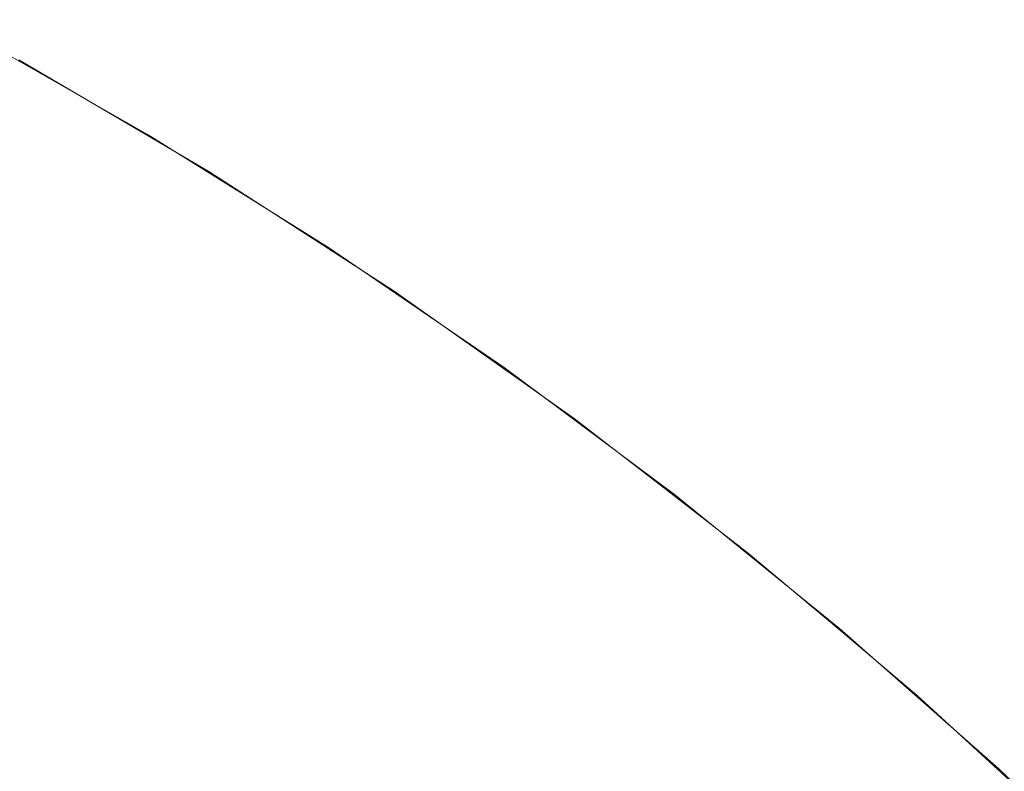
# Model space of a CAD drawing. Header units: centimetres. Extents: x -25.9 to 27.4, y 34.1 to 35.9.
# Tile 192 of 256: x -8.0047 to -7.9857, y 35.9137 to 35.9282. Entities that reach past the tile are written whole.
import ezdxf

# ---------------------------------------------------------------- set-up
doc = ezdxf.new("R2010")
doc.units = ezdxf.units.CM
doc.header["$LTSCALE"] = 2.54
doc.layers.add('Lucido design-1', color=7, linetype='Continuous')

# ---------------------------------------------------------------- blocks, each defined once
blk = doc.blocks.new('Gruppo-5-1')
at = {"color": 7, "linetype": 'Continuous', "lineweight": 9}
for points, invisible_edges in [([(-8.008849, 35.929888, -9.868766), (-8.008148, 35.929888, -9.862183), (-8.00453, 35.928004, -9.862646), (-8.005215, 35.928004, -9.869075)], 15), ([(-8.008849, 35.929888, -33.835529), (-8.008148, 35.929888, -33.828946), (-8.00453, 35.928004, -33.829409), (-8.005215, 35.928004, -33.835838)], 15), ([(-8.008148, 35.929888, -9.862183), (-8.007168, 35.929888, -9.855636), (-8.003572, 35.928004, -9.856252), (-8.00453, 35.928004, -9.862646)], 15), ([(-8.008148, 35.929888, -33.828946), (-8.007168, 35.929888, -33.822399), (-8.003572, 35.928004, -33.823015), (-8.00453, 35.928004, -33.829409)], 15), ([(-8.007168, 35.929888, -9.855636), (-8.005911, 35.929888, -9.849136), (-8.002345, 35.928004, -9.849905), (-8.003572, 35.928004, -9.856252)], 15), ([(-8.007168, 35.929888, -33.822399), (-8.005911, 35.929888, -33.815899), (-8.002345, 35.928004, -33.816668), (-8.003572, 35.928004, -33.823015)], 15), ([(-8.005911, 35.929888, -9.849136), (-8.004379, 35.929888, -9.842695), (-8.000849, 35.928004, -9.843615), (-8.002345, 35.928004, -9.849905)], 15), ([(-8.005911, 35.929888, -33.815899), (-8.004379, 35.929888, -33.809458), (-8.000849, 35.928004, -33.810378), (-8.002345, 35.928004, -33.816668)], 15), ([(-8.004379, 35.929888, -9.842695), (-8.002575, 35.929888, -9.836326), (-7.999087, 35.928004, -9.837394), (-8.000849, 35.928004, -9.843615)], 15), ([(-8.004379, 35.929888, -33.809458), (-8.002575, 35.929888, -33.803089), (-7.999087, 35.928004, -33.804157), (-8.000849, 35.928004, -33.810378)], 15), ([(-8.002575, 35.929888, -9.836326), (-8.000503, 35.929888, -9.830038), (-7.997063, 35.928004, -9.831253), (-7.999087, 35.928004, -9.837394)], 15), ([(-8.002575, 35.929888, -33.803089), (-8.000503, 35.929888, -33.796801), (-7.997063, 35.928004, -33.798016), (-7.999087, 35.928004, -33.804157)], 15), ([(-8.000503, 35.929888, -9.830038), (-7.998165, 35.929888, -9.823844), (-7.994781, 35.928004, -9.825204), (-7.997063, 35.928004, -9.831253)], 15), ([(-8.000503, 35.929888, -33.796801), (-7.998165, 35.929888, -33.790607), (-7.994781, 35.928004, -33.791967), (-7.997063, 35.928004, -33.798016)], 15), ([(-7.998165, 35.929888, -9.823844), (-7.995567, 35.929888, -9.817755), (-7.992243, 35.928004, -9.819258), (-7.994781, 35.928004, -9.825204)], 15), ([(-7.998165, 35.929888, -33.790607), (-7.995567, 35.929888, -33.784518), (-7.992243, 35.928004, -33.786021), (-7.994781, 35.928004, -33.791967)], 15), ([(-7.995567, 35.929888, -9.817755), (-7.992713, 35.929888, -9.811782), (-7.989455, 35.928004, -9.813424), (-7.992243, 35.928004, -9.819258)], 15), ([(-7.995567, 35.929888, -33.784518), (-7.992713, 35.929888, -33.778545), (-7.989455, 35.928004, -33.780187), (-7.992243, 35.928004, -33.786021)], 15), ([(-7.992713, 35.929888, -9.811782), (-7.989607, 35.929888, -9.805935), (-7.986423, 35.928004, -9.807714), (-7.989455, 35.928004, -9.813424)], 15), ([(-7.992713, 35.929888, -33.778545), (-7.989607, 35.929888, -33.772698), (-7.986423, 35.928004, -33.774477), (-7.989455, 35.928004, -33.780187)], 15), ([(-7.989607, 35.929888, -9.805935), (-7.986257, 35.929888, -9.800225), (-7.983151, 35.928004, -9.802138), (-7.986423, 35.928004, -9.807714)], 15), ([(-7.989607, 35.929888, -33.772698), (-7.986257, 35.929888, -33.766988), (-7.983151, 35.928004, -33.768901), (-7.986423, 35.928004, -33.774477)], 15), ([(-7.986257, 35.929888, -9.800225), (-7.982667, 35.929888, -9.794663), (-7.979645, 35.928004, -9.796706), (-7.983151, 35.928004, -9.802138)], 15), ([(-7.986257, 35.929888, -33.766988), (-7.982667, 35.929888, -33.761426), (-7.979645, 35.928004, -33.763469), (-7.983151, 35.928004, -33.768901)], 15), ([(-25.75346, 35.928373, -9.43498), (-25.75346, 35.926703, -9.431998), (27.34654, 35.926703, -9.431998), (27.34654, 35.928373, -9.43498)], 10), ([(-25.75346, 35.928373, -33.401743), (-25.75346, 35.926703, -33.398761), (27.34654, 35.926703, -33.398761), (27.34654, 35.928373, -33.401743)], 10), ([(-8.004691, 35.927413, -10.081992), (-8.005763, 35.928004, -9.881992), (-8.002199, 35.925974, -9.881992)], 9), ([(-8.005763, 35.928004, -9.881992), (-8.005626, 35.928004, -9.875528), (-8.002065, 35.925974, -9.875679), (-8.002199, 35.925974, -9.881992)], 7), ([(-8.004691, 35.927413, -34.048755), (-8.005763, 35.928004, -33.848755), (-8.002199, 35.925974, -33.848755)], 9), ([(-8.005763, 35.928004, -33.848755), (-8.005626, 35.928004, -33.842291), (-8.002065, 35.925974, -33.842442), (-8.002199, 35.925974, -33.848755)], 7), ([(-8.005626, 35.928004, -9.875528), (-8.005215, 35.928004, -9.869075), (-8.001663, 35.925974, -9.869378), (-8.002065, 35.925974, -9.875679)], 15), ([(-8.005626, 35.928004, -33.842291), (-8.005215, 35.928004, -33.835838), (-8.001663, 35.925974, -33.836141), (-8.002065, 35.925974, -33.842442)], 15), ([(-8.005215, 35.928004, -9.869075), (-8.00453, 35.928004, -9.862646), (-8.000994, 35.925974, -9.863099), (-8.001663, 35.925974, -9.869378)], 15), ([(-8.005215, 35.928004, -33.835838), (-8.00453, 35.928004, -33.829409), (-8.000994, 35.925974, -33.829862), (-8.001663, 35.925974, -33.836141)], 15), ([(-8.00453, 35.928004, -9.862646), (-8.003572, 35.928004, -9.856252), (-8.00006, 35.925974, -9.856855), (-8.000994, 35.925974, -9.863099)], 15), ([(-8.00453, 35.928004, -33.829409), (-8.003572, 35.928004, -33.823015), (-8.00006, 35.925974, -33.823618), (-8.000994, 35.925974, -33.829862)], 15), ([(-8.003572, 35.928004, -9.856252), (-8.002345, 35.928004, -9.849905), (-7.998861, 35.925974, -9.850655), (-8.00006, 35.925974, -9.856855)], 15), ([(-8.003572, 35.928004, -33.823015), (-8.002345, 35.928004, -33.816668), (-7.998861, 35.925974, -33.817418), (-8.00006, 35.925974, -33.823618)], 15), ([(-8.002345, 35.928004, -9.849905), (-8.000849, 35.928004, -9.843615), (-7.9974, 35.925974, -9.844513), (-7.998861, 35.925974, -9.850655)], 15), ([(-8.002345, 35.928004, -33.816668), (-8.000849, 35.928004, -33.810378), (-7.9974, 35.925974, -33.811276), (-7.998861, 35.925974, -33.817418)], 15), ([(-8.000849, 35.928004, -9.843615), (-7.999087, 35.928004, -9.837394), (-7.995679, 35.925974, -9.838437), (-7.9974, 35.925974, -9.844513)], 15), ([(-8.000849, 35.928004, -33.810378), (-7.999087, 35.928004, -33.804157), (-7.995679, 35.925974, -33.805201), (-7.9974, 35.925974, -33.811276)], 15), ([(-7.999087, 35.928004, -9.837394), (-7.997063, 35.928004, -9.831253), (-7.993703, 35.925974, -9.832441), (-7.995679, 35.925974, -9.838437)], 15), ([(-7.999087, 35.928004, -33.804157), (-7.997063, 35.928004, -33.798016), (-7.993703, 35.925974, -33.799204), (-7.995679, 35.925974, -33.805201)], 15), ([(-7.997063, 35.928004, -9.831253), (-7.994781, 35.928004, -9.825204), (-7.991473, 35.925974, -9.826533), (-7.993703, 35.925974, -9.832441)], 15), ([(-7.997063, 35.928004, -33.798016), (-7.994781, 35.928004, -33.791967), (-7.991473, 35.925974, -33.793296), (-7.993703, 35.925974, -33.799204)], 15), ([(-7.994781, 35.928004, -9.825204), (-7.992243, 35.928004, -9.819258), (-7.988995, 35.925974, -9.820726), (-7.991473, 35.925974, -9.826533)], 15), ([(-7.994781, 35.928004, -33.791967), (-7.992243, 35.928004, -33.786021), (-7.988995, 35.925974, -33.787489), (-7.991473, 35.925974, -33.793296)], 15), ([(-7.992243, 35.928004, -9.819258), (-7.989455, 35.928004, -9.813424), (-7.986273, 35.925974, -9.815029), (-7.988995, 35.925974, -9.820726)], 15), ([(-7.992243, 35.928004, -33.786021), (-7.989455, 35.928004, -33.780187), (-7.986273, 35.925974, -33.781792), (-7.988995, 35.925974, -33.787489)], 15), ([(-7.989455, 35.928004, -9.813424), (-7.986423, 35.928004, -9.807714), (-7.983311, 35.925974, -9.809452), (-7.986273, 35.925974, -9.815029)], 15), ([(-7.989455, 35.928004, -33.780187), (-7.986423, 35.928004, -33.774477), (-7.983311, 35.925974, -33.776215), (-7.986273, 35.925974, -33.781792)], 15), ([(-7.986423, 35.928004, -9.807714), (-7.983151, 35.928004, -9.802138), (-7.980116, 35.925974, -9.804007), (-7.983311, 35.925974, -9.809452)], 15), ([(-7.986423, 35.928004, -33.774477), (-7.983151, 35.928004, -33.768901), (-7.980116, 35.925974, -33.77077), (-7.983311, 35.925974, -33.776215)], 15), ([(-8.004737, 35.92733, -10.086352), (-8.001079, 35.925184, -10.086352), (-8.001219, 35.924957, -10.090484), (-8.004867, 35.927098, -10.090484)], 15), ([(-8.004737, 35.92733, -34.053115), (-8.001079, 35.925184, -34.053115), (-8.001219, 35.924957, -34.057247), (-8.004867, 35.927098, -34.057247)], 15), ([(-8.001079, 35.925184, -10.086352), (-8.004737, 35.92733, -10.086352), (-8.004691, 35.927413, -10.081992), (-8.002209, 35.925957, -10.081992)], 11), ([(-8.001079, 35.925184, -34.053115), (-8.004737, 35.92733, -34.053115), (-8.004691, 35.927413, -34.048755), (-8.002209, 35.925957, -34.048755)], 11), ([(-8.002199, 35.925974, -9.881992), (-8.002209, 35.925957, -10.081992), (-8.004691, 35.927413, -10.081992)], 9), ([(-8.002199, 35.925974, -33.848755), (-8.002209, 35.925957, -34.048755), (-8.004691, 35.927413, -34.048755)], 9), ([(-8.004867, 35.927098, -10.090484), (-8.001219, 35.924957, -10.090484), (-8.001448, 35.924586, -10.094598), (-8.00508, 35.926717, -10.094598)], 15), ([(-8.004867, 35.927098, -34.057247), (-8.001219, 35.924957, -34.057247), (-8.001448, 35.924586, -34.061361), (-8.00508, 35.926717, -34.061361)], 15), ([(27.34654, 35.926325, -9.431322), (27.34654, 35.926703, -9.431998), (-25.75346, 35.926703, -9.431998), (-25.75346, 35.926325, -9.431322)], 10), ([(27.34654, 35.926325, -33.398085), (27.34654, 35.926703, -33.398761), (-25.75346, 35.926703, -33.398761), (-25.75346, 35.926325, -33.398085)], 10), ([(-8.00508, 35.926717, -10.094598), (-8.001448, 35.924586, -10.094598), (-8.001765, 35.92407, -10.098688), (-8.005375, 35.926188, -10.098688)], 15), ([(-8.00508, 35.926717, -34.061361), (-8.001448, 35.924586, -34.061361), (-8.001765, 35.92407, -34.065451), (-8.005375, 35.926188, -34.065451)], 15), ([(-25.75346, 35.926325, -9.431322), (-25.75346, 35.924442, -9.428267), (27.34654, 35.924442, -9.428267), (27.34654, 35.926325, -9.431322)], 10), ([(-25.75346, 35.926325, -33.398085), (-25.75346, 35.924442, -33.39503), (27.34654, 35.924442, -33.39503), (27.34654, 35.926325, -33.398085)], 10), ([(-8.005375, 35.926188, -10.098688), (-8.001765, 35.92407, -10.098688), (-8.002171, 35.923411, -10.102745), (-8.005752, 35.925513, -10.102745)], 15), ([(-8.005375, 35.926188, -34.065451), (-8.001765, 35.92407, -34.065451), (-8.002171, 35.923411, -34.069508), (-8.005752, 35.925513, -34.069508)], 15), ([(-8.001029, 35.925265, -10.081992), (-8.002209, 35.925957, -10.081992), (-8.002199, 35.925974, -9.881992)], 10), ([(-8.001029, 35.925265, -34.048755), (-8.002209, 35.925957, -34.048755), (-8.002199, 35.925974, -33.848755)], 10), ([(-8.002209, 35.925957, -10.081992), (-8.001029, 35.925265, -10.081992), (-8.001079, 35.925184, -10.086352)], 10), ([(-8.002209, 35.925957, -34.048755), (-8.001029, 35.925265, -34.048755), (-8.001079, 35.925184, -34.053115)], 10), ([(-8.001029, 35.925265, -10.081992), (-8.002199, 35.925974, -9.881992), (-7.998724, 35.923802, -9.881992)], 9), ([(-8.002199, 35.925974, -9.881992), (-8.002065, 35.925974, -9.875679), (-7.998593, 35.923802, -9.875826), (-7.998724, 35.923802, -9.881992)], 7), ([(-8.001029, 35.925265, -34.048755), (-8.002199, 35.925974, -33.848755), (-7.998724, 35.923802, -33.848755)], 9), ([(-8.002199, 35.925974, -33.848755), (-8.002065, 35.925974, -33.842442), (-7.998593, 35.923802, -33.84259), (-7.998724, 35.923802, -33.848755)], 7), ([(-8.002065, 35.925974, -9.875679), (-8.001663, 35.925974, -9.869378), (-7.998201, 35.923802, -9.869672), (-7.998593, 35.923802, -9.875826)], 15), ([(-8.002065, 35.925974, -33.842442), (-8.001663, 35.925974, -33.836141), (-7.998201, 35.923802, -33.836435), (-7.998593, 35.923802, -33.84259)], 15), ([(-8.001663, 35.925974, -9.869378), (-8.000994, 35.925974, -9.863099), (-7.997547, 35.923802, -9.863541), (-7.998201, 35.923802, -9.869672)], 15), ([(-8.001663, 35.925974, -33.836141), (-8.000994, 35.925974, -33.829862), (-7.997547, 35.923802, -33.830304), (-7.998201, 35.923802, -33.836435)], 15), ([(-8.000994, 35.925974, -9.863099), (-8.00006, 35.925974, -9.856855), (-7.996635, 35.923802, -9.857442), (-7.997547, 35.923802, -9.863541)], 15), ([(-8.000994, 35.925974, -33.829862), (-8.00006, 35.925974, -33.823618), (-7.996635, 35.923802, -33.824205), (-7.997547, 35.923802, -33.830304)], 15), ([(-8.00006, 35.925974, -9.856855), (-7.998861, 35.925974, -9.850655), (-7.995464, 35.923802, -9.851388), (-7.996635, 35.923802, -9.857442)], 15), ([(-8.00006, 35.925974, -33.823618), (-7.998861, 35.925974, -33.817418), (-7.995464, 35.923802, -33.818151), (-7.996635, 35.923802, -33.824205)], 15), ([(-7.998861, 35.925974, -9.850655), (-7.9974, 35.925974, -9.844513), (-7.994037, 35.923802, -9.845388), (-7.995464, 35.923802, -9.851388)], 15), ([(-7.998861, 35.925974, -33.817418), (-7.9974, 35.925974, -33.811276), (-7.994037, 35.923802, -33.812151), (-7.995464, 35.923802, -33.818151)], 15), ([(-7.9974, 35.925974, -9.844513), (-7.995679, 35.925974, -9.838437), (-7.992357, 35.923802, -9.839455), (-7.994037, 35.923802, -9.845388)], 15), ([(-7.9974, 35.925974, -33.811276), (-7.995679, 35.925974, -33.805201), (-7.992357, 35.923802, -33.806218), (-7.994037, 35.923802, -33.812151)], 15), ([(-7.995679, 35.925974, -9.838437), (-7.993703, 35.925974, -9.832441), (-7.990426, 35.923802, -9.833598), (-7.992357, 35.923802, -9.839455)], 15), ([(-7.995679, 35.925974, -33.805201), (-7.993703, 35.925974, -33.799204), (-7.990426, 35.923802, -33.800361), (-7.992357, 35.923802, -33.806218)], 15), ([(-7.993703, 35.925974, -9.832441), (-7.991473, 35.925974, -9.826533), (-7.988249, 35.923802, -9.827829), (-7.990426, 35.923802, -9.833598)], 15), ([(-7.993703, 35.925974, -33.799204), (-7.991473, 35.925974, -33.793296), (-7.988249, 35.923802, -33.794592), (-7.990426, 35.923802, -33.800361)], 15), ([(-7.991473, 35.925974, -9.826533), (-7.988995, 35.925974, -9.820726), (-7.985829, 35.923802, -9.822157), (-7.988249, 35.923802, -9.827829)], 15), ([(-7.991473, 35.925974, -33.793296), (-7.988995, 35.925974, -33.787489), (-7.985829, 35.923802, -33.78892), (-7.988249, 35.923802, -33.794592)], 15), ([(-7.988995, 35.925974, -9.820726), (-7.986273, 35.925974, -9.815029), (-7.98317, 35.923802, -9.816593), (-7.985829, 35.923802, -9.822157)], 15), ([(-7.988995, 35.925974, -33.787489), (-7.986273, 35.925974, -33.781792), (-7.98317, 35.923802, -33.783356), (-7.985829, 35.923802, -33.78892)], 15), ([(-7.986273, 35.925974, -9.815029), (-7.983311, 35.925974, -9.809452), (-7.980278, 35.923802, -9.811147), (-7.98317, 35.923802, -9.816593)], 15), ([(-7.986273, 35.925974, -33.781792), (-7.983311, 35.925974, -33.776215), (-7.980278, 35.923802, -33.77791), (-7.98317, 35.923802, -33.783356)], 15), ([(-8.005752, 35.925513, -10.102745), (-8.002171, 35.923411, -10.102745), (-8.002663, 35.922611, -10.106763), (-8.006211, 35.924692, -10.106763)], 15), ([(-8.005752, 35.925513, -34.069508), (-8.002171, 35.923411, -34.069508), (-8.002663, 35.922611, -34.073526), (-8.006211, 35.924692, -34.073526)], 15), ([(-8.001079, 35.925184, -10.086352), (-7.997516, 35.922884, -10.086352), (-7.997665, 35.922664, -10.090484), (-8.001219, 35.924957, -10.090484)], 15), ([(-8.001079, 35.925184, -34.053115), (-7.997516, 35.922884, -34.053115), (-7.997665, 35.922664, -34.057247), (-8.001219, 35.924957, -34.057247)], 15), ([(-7.997516, 35.922884, -10.086352), (-8.001079, 35.925184, -10.086352), (-8.001029, 35.925265, -10.081992), (-7.998735, 35.923784, -10.081992)], 11), ([(-7.997516, 35.922884, -34.053115), (-8.001079, 35.925184, -34.053115), (-8.001029, 35.925265, -34.048755), (-7.998735, 35.923784, -34.048755)], 11), ([(-7.998724, 35.923802, -9.881992), (-7.998735, 35.923784, -10.081992), (-8.001029, 35.925265, -10.081992)], 9), ([(-7.998724, 35.923802, -33.848755), (-7.998735, 35.923784, -34.048755), (-8.001029, 35.925265, -34.048755)], 9), ([(-8.001219, 35.924957, -10.090484), (-7.997665, 35.922664, -10.090484), (-7.997909, 35.922302, -10.094598), (-8.001448, 35.924586, -10.094598)], 15), ([(-8.001219, 35.924957, -34.057247), (-7.997665, 35.922664, -34.057247), (-7.997909, 35.922302, -34.061361), (-8.001448, 35.924586, -34.061361)], 15), ([(-8.006211, 35.924692, -10.106763), (-8.002663, 35.922611, -10.106763), (-8.003242, 35.921671, -10.110736), (-8.006749, 35.923729, -10.110736)], 15), ([(-8.006211, 35.924692, -34.073526), (-8.002663, 35.922611, -34.073526), (-8.003242, 35.921671, -34.077499), (-8.006749, 35.923729, -34.077499)], 15), ([(27.34654, 35.924123, -9.42775), (27.34654, 35.924442, -9.428267), (-25.75346, 35.924442, -9.428267), (-25.75346, 35.924123, -9.42775)], 10), ([(27.34654, 35.924123, -33.394513), (27.34654, 35.924442, -33.39503), (-25.75346, 35.924442, -33.39503), (-25.75346, 35.924123, -33.394513)], 10), ([(-8.001448, 35.924586, -10.094598), (-7.997909, 35.922302, -10.094598), (-7.998249, 35.9218, -10.098688), (-8.001765, 35.92407, -10.098688)], 15), ([(-8.001448, 35.924586, -34.061361), (-7.997909, 35.922302, -34.061361), (-7.998249, 35.9218, -34.065451), (-8.001765, 35.92407, -34.065451)], 15), ([(-25.75346, 35.924123, -9.42775), (-25.75346, 35.92202, -9.424639), (27.34654, 35.92202, -9.424639), (27.34654, 35.924123, -9.42775)], 10), ([(-25.75346, 35.924123, -33.394513), (-25.75346, 35.92202, -33.391402), (27.34654, 35.92202, -33.391402), (27.34654, 35.924123, -33.394513)], 10), ([(-8.001765, 35.92407, -10.098688), (-7.998249, 35.9218, -10.098688), (-7.998682, 35.921159, -10.102745), (-8.002171, 35.923411, -10.102745)], 15), ([(-8.001765, 35.92407, -34.065451), (-7.998249, 35.9218, -34.065451), (-7.998682, 35.921159, -34.069508), (-8.002171, 35.923411, -34.069508)], 15), ([(-8.006749, 35.923729, -10.110736), (-8.003242, 35.921671, -10.110736), (-8.003905, 35.920594, -10.114657), (-8.007366, 35.922624, -10.114657)], 15), ([(-8.006749, 35.923729, -34.077499), (-8.003242, 35.921671, -34.077499), (-8.003905, 35.920594, -34.08142), (-8.007366, 35.922624, -34.08142)], 15), ([(-7.997463, 35.922963, -10.081992), (-7.998735, 35.923784, -10.081992), (-7.998724, 35.923802, -9.881992)], 10), ([(-7.997463, 35.922963, -34.048755), (-7.998735, 35.923784, -34.048755), (-7.998724, 35.923802, -33.848755)], 10), ([(-7.998735, 35.923784, -10.081992), (-7.997463, 35.922963, -10.081992), (-7.997516, 35.922884, -10.086352)], 10), ([(-7.998735, 35.923784, -34.048755), (-7.997463, 35.922963, -34.048755), (-7.997516, 35.922884, -34.053115)], 10), ([(-7.997463, 35.922963, -10.081992), (-7.998724, 35.923802, -9.881992), (-7.995344, 35.921491, -9.881992)], 9), ([(-7.998724, 35.923802, -9.881992), (-7.998593, 35.923802, -9.875826), (-7.995216, 35.921491, -9.87597), (-7.995344, 35.921491, -9.881992)], 7), ([(-7.997463, 35.922963, -34.048755), (-7.998724, 35.923802, -33.848755), (-7.995344, 35.921491, -33.848755)], 9), ([(-7.998724, 35.923802, -33.848755), (-7.998593, 35.923802, -33.84259), (-7.995216, 35.921491, -33.842733), (-7.995344, 35.921491, -33.848755)], 7), ([(-7.998593, 35.923802, -9.875826), (-7.998201, 35.923802, -9.869672), (-7.994833, 35.921491, -9.869959), (-7.995216, 35.921491, -9.87597)], 15), ([(-7.998593, 35.923802, -33.84259), (-7.998201, 35.923802, -33.836435), (-7.994833, 35.921491, -33.836722), (-7.995216, 35.921491, -33.842733)], 15), ([(-7.998201, 35.923802, -9.869672), (-7.997547, 35.923802, -9.863541), (-7.994195, 35.921491, -9.86397), (-7.994833, 35.921491, -9.869959)], 15), ([(-7.998201, 35.923802, -33.836435), (-7.997547, 35.923802, -33.830304), (-7.994195, 35.921491, -33.830733), (-7.994833, 35.921491, -33.836722)], 15), ([(-7.997547, 35.923802, -9.863541), (-7.996635, 35.923802, -9.857442), (-7.993303, 35.921491, -9.858013), (-7.994195, 35.921491, -9.86397)], 15), ([(-7.997547, 35.923802, -33.830304), (-7.996635, 35.923802, -33.824205), (-7.993303, 35.921491, -33.824776), (-7.994195, 35.921491, -33.830733)], 15), ([(-7.996635, 35.923802, -9.857442), (-7.995464, 35.923802, -9.851388), (-7.99216, 35.921491, -9.8521), (-7.993303, 35.921491, -9.858013)], 15), ([(-7.996635, 35.923802, -33.824205), (-7.995464, 35.923802, -33.818151), (-7.99216, 35.921491, -33.818863), (-7.993303, 35.921491, -33.824776)], 15), ([(-7.995464, 35.923802, -9.851388), (-7.994037, 35.923802, -9.845388), (-7.990766, 35.921491, -9.84624), (-7.99216, 35.921491, -9.8521)], 15), ([(-7.995464, 35.923802, -33.818151), (-7.994037, 35.923802, -33.812151), (-7.990766, 35.921491, -33.813003), (-7.99216, 35.921491, -33.818863)], 15), ([(-7.994037, 35.923802, -9.845388), (-7.992357, 35.923802, -9.839455), (-7.989125, 35.921491, -9.840445), (-7.990766, 35.921491, -9.84624)], 15), ([(-7.994037, 35.923802, -33.812151), (-7.992357, 35.923802, -33.806218), (-7.989125, 35.921491, -33.807208), (-7.990766, 35.921491, -33.813003)], 15), ([(-7.992357, 35.923802, -9.839455), (-7.990426, 35.923802, -9.833598), (-7.987239, 35.921491, -9.834724), (-7.989125, 35.921491, -9.840445)], 15), ([(-7.992357, 35.923802, -33.806218), (-7.990426, 35.923802, -33.800361), (-7.987239, 35.921491, -33.801487), (-7.989125, 35.921491, -33.807208)], 15), ([(-7.990426, 35.923802, -9.833598), (-7.988249, 35.923802, -9.827829), (-7.985113, 35.921491, -9.829089), (-7.987239, 35.921491, -9.834724)], 15), ([(-7.990426, 35.923802, -33.800361), (-7.988249, 35.923802, -33.794592), (-7.985113, 35.921491, -33.795852), (-7.987239, 35.921491, -33.801487)], 15), ([(-7.988249, 35.923802, -9.827829), (-7.985829, 35.923802, -9.822157), (-7.982749, 35.921491, -9.823549), (-7.985113, 35.921491, -9.829089)], 15), ([(-7.988249, 35.923802, -33.794592), (-7.985829, 35.923802, -33.78892), (-7.982749, 35.921491, -33.790312), (-7.985113, 35.921491, -33.795852)], 15), ([(-7.985829, 35.923802, -9.822157), (-7.98317, 35.923802, -9.816593), (-7.980152, 35.921491, -9.818115), (-7.982749, 35.921491, -9.823549)], 15), ([(-7.985829, 35.923802, -33.78892), (-7.98317, 35.923802, -33.783356), (-7.980152, 35.921491, -33.784878), (-7.982749, 35.921491, -33.790312)], 15), ([(-8.002171, 35.923411, -10.102745), (-7.998682, 35.921159, -10.102745), (-7.999208, 35.920381, -10.106763), (-8.002663, 35.922611, -10.106763)], 15), ([(-8.002171, 35.923411, -34.069508), (-7.998682, 35.921159, -34.069508), (-7.999208, 35.920381, -34.073526), (-8.002663, 35.922611, -34.073526)], 15), ([(-7.994053, 35.920435, -10.086352), (-7.997516, 35.922884, -10.086352), (-7.997463, 35.922963, -10.081992), (-7.995356, 35.921473, -10.081992)], 11), ([(-7.994053, 35.920435, -34.053115), (-7.997516, 35.922884, -34.053115), (-7.997463, 35.922963, -34.048755), (-7.995356, 35.921473, -34.048755)], 11), ([(-7.995344, 35.921491, -9.881992), (-7.995356, 35.921473, -10.081992), (-7.997463, 35.922963, -10.081992)], 9), ([(-7.995344, 35.921491, -33.848755), (-7.995356, 35.921473, -34.048755), (-7.997463, 35.922963, -34.048755)], 9), ([(-7.997516, 35.922884, -10.086352), (-7.994053, 35.920435, -10.086352), (-7.994211, 35.920221, -10.090484), (-7.997665, 35.922664, -10.090484)], 15), ([(-7.997516, 35.922884, -34.053115), (-7.994053, 35.920435, -34.053115), (-7.994211, 35.920221, -34.057247), (-7.997665, 35.922664, -34.057247)], 15), ([(-8.007366, 35.922624, -10.114657), (-8.003905, 35.920594, -10.114657), (-8.004652, 35.919381, -10.118519), (-8.00806, 35.921381, -10.118519)], 15), ([(-8.007366, 35.922624, -34.08142), (-8.003905, 35.920594, -34.08142), (-8.004652, 35.919381, -34.085282), (-8.00806, 35.921381, -34.085282)], 15), ([(-8.002663, 35.922611, -10.106763), (-7.999208, 35.920381, -10.106763), (-7.999826, 35.919466, -10.110736), (-8.003242, 35.921671, -10.110736)], 15), ([(-8.002663, 35.922611, -34.073526), (-7.999208, 35.920381, -34.073526), (-7.999826, 35.919466, -34.077499), (-8.003242, 35.921671, -34.077499)], 15), ([(-7.997665, 35.922664, -10.090484), (-7.994211, 35.920221, -10.090484), (-7.994471, 35.91987, -10.094598), (-7.997909, 35.922302, -10.094598)], 15), ([(-7.997665, 35.922664, -34.057247), (-7.994211, 35.920221, -34.057247), (-7.994471, 35.91987, -34.061361), (-7.997909, 35.922302, -34.061361)], 15), ([(-7.997909, 35.922302, -10.094598), (-7.994471, 35.91987, -10.094598), (-7.994831, 35.919383, -10.098688), (-7.998249, 35.9218, -10.098688)], 15), ([(-7.997909, 35.922302, -34.061361), (-7.994471, 35.91987, -34.061361), (-7.994831, 35.919383, -34.065451), (-7.998249, 35.9218, -34.065451)], 15), ([(27.34654, 35.921771, -9.424269), (27.34654, 35.92202, -9.424639), (-25.75346, 35.92202, -9.424639), (-25.75346, 35.921771, -9.424269)], 10), ([(27.34654, 35.921771, -33.391033), (27.34654, 35.92202, -33.391402), (-25.75346, 35.92202, -33.391402), (-25.75346, 35.921771, -33.391033)], 10), ([(-7.998249, 35.9218, -10.098688), (-7.994831, 35.919383, -10.098688), (-7.995291, 35.918761, -10.102745), (-7.998682, 35.921159, -10.102745)], 15), ([(-7.998249, 35.9218, -34.065451), (-7.994831, 35.919383, -34.065451), (-7.995291, 35.918761, -34.069508), (-7.998682, 35.921159, -34.069508)], 15), ([(-25.75346, 35.921771, -9.424269), (-25.75346, 35.919443, -9.421119), (27.34654, 35.919443, -9.421119), (27.34654, 35.921771, -9.424269)], 10), ([(-25.75346, 35.921771, -33.391033), (-25.75346, 35.919443, -33.387882), (27.34654, 35.919443, -33.387882), (27.34654, 35.921771, -33.391033)], 10), ([(-8.003242, 35.921671, -10.110736), (-7.999826, 35.919466, -10.110736), (-8.000534, 35.918418, -10.114657), (-8.003905, 35.920594, -10.114657)], 15), ([(-8.003242, 35.921671, -34.077499), (-7.999826, 35.919466, -34.077499), (-8.000534, 35.918418, -34.08142), (-8.003905, 35.920594, -34.08142)], 15), ([(-7.993997, 35.920512, -10.081992), (-7.995356, 35.921473, -10.081992), (-7.995344, 35.921491, -9.881992)], 10), ([(-7.993997, 35.920512, -34.048755), (-7.995356, 35.921473, -34.048755), (-7.995344, 35.921491, -33.848755)], 10), ([(-7.995356, 35.921473, -10.081992), (-7.993997, 35.920512, -10.081992), (-7.994053, 35.920435, -10.086352)], 10), ([(-7.995356, 35.921473, -34.048755), (-7.993997, 35.920512, -34.048755), (-7.994053, 35.920435, -34.053115)], 10), ([(-7.993997, 35.920512, -10.081992), (-7.995344, 35.921491, -9.881992), (-7.992064, 35.919046, -9.881992)], 9), ([(-7.995344, 35.921491, -9.881992), (-7.995216, 35.921491, -9.87597), (-7.99194, 35.919046, -9.876109), (-7.992064, 35.919046, -9.881992)], 7), ([(-7.993997, 35.920512, -34.048755), (-7.995344, 35.921491, -33.848755), (-7.992064, 35.919046, -33.848755)], 9), ([(-7.995344, 35.921491, -33.848755), (-7.995216, 35.921491, -33.842733), (-7.99194, 35.919046, -33.842872), (-7.992064, 35.919046, -33.848755)], 7), ([(-7.995216, 35.921491, -9.87597), (-7.994833, 35.921491, -9.869959), (-7.991565, 35.919046, -9.870237), (-7.99194, 35.919046, -9.876109)], 15), ([(-7.995216, 35.921491, -33.842733), (-7.994833, 35.921491, -33.836722), (-7.991565, 35.919046, -33.837), (-7.99194, 35.919046, -33.842872)], 15), ([(-7.994833, 35.921491, -9.869959), (-7.994195, 35.921491, -9.86397), (-7.990942, 35.919046, -9.864386), (-7.991565, 35.919046, -9.870237)], 15), ([(-7.994833, 35.921491, -33.836722), (-7.994195, 35.921491, -33.830733), (-7.990942, 35.919046, -33.831149), (-7.991565, 35.919046, -33.837)], 15), ([(-7.994195, 35.921491, -9.86397), (-7.993303, 35.921491, -9.858013), (-7.990071, 35.919046, -9.858567), (-7.990942, 35.919046, -9.864386)], 15), ([(-7.994195, 35.921491, -33.830733), (-7.993303, 35.921491, -33.824776), (-7.990071, 35.919046, -33.82533), (-7.990942, 35.919046, -33.831149)], 15), ([(-7.993303, 35.921491, -9.858013), (-7.99216, 35.921491, -9.8521), (-7.988953, 35.919046, -9.852791), (-7.990071, 35.919046, -9.858567)], 15), ([(-7.993303, 35.921491, -33.824776), (-7.99216, 35.921491, -33.818863), (-7.988953, 35.919046, -33.819554), (-7.990071, 35.919046, -33.82533)], 15), ([(-7.99216, 35.921491, -9.8521), (-7.990766, 35.921491, -9.84624), (-7.987592, 35.919046, -9.847066), (-7.988953, 35.919046, -9.852791)], 15), ([(-7.99216, 35.921491, -33.818863), (-7.990766, 35.921491, -33.813003), (-7.987592, 35.919046, -33.813829), (-7.988953, 35.919046, -33.819554)], 15), ([(-7.990766, 35.921491, -9.84624), (-7.989125, 35.921491, -9.840445), (-7.985989, 35.919046, -9.841405), (-7.987592, 35.919046, -9.847066)], 15), ([(-7.990766, 35.921491, -33.813003), (-7.989125, 35.921491, -33.807208), (-7.985989, 35.919046, -33.808168), (-7.987592, 35.919046, -33.813829)], 15), ([(-7.989125, 35.921491, -9.840445), (-7.987239, 35.921491, -9.834724), (-7.984147, 35.919046, -9.835817), (-7.985989, 35.919046, -9.841405)], 15), ([(-7.989125, 35.921491, -33.807208), (-7.987239, 35.921491, -33.801487), (-7.984147, 35.919046, -33.80258), (-7.985989, 35.919046, -33.808168)], 15), ([(-7.987239, 35.921491, -9.834724), (-7.985113, 35.921491, -9.829089), (-7.98207, 35.919046, -9.830312), (-7.984147, 35.919046, -9.835817)], 15), ([(-7.987239, 35.921491, -33.801487), (-7.985113, 35.921491, -33.795852), (-7.98207, 35.919046, -33.797075), (-7.984147, 35.919046, -33.80258)], 15), ([(-8.00806, 35.921381, -10.118519), (-8.004652, 35.919381, -10.118519), (-8.005481, 35.918035, -10.122315), (-8.008831, 35.920001, -10.122315)], 15), ([(-8.00806, 35.921381, -34.085282), (-8.004652, 35.919381, -34.085282), (-8.005481, 35.918035, -34.089078), (-8.008831, 35.920001, -34.089078)], 15), ([(-7.998682, 35.921159, -10.102745), (-7.995291, 35.918761, -10.102745), (-7.99585, 35.918006, -10.106763), (-7.999208, 35.920381, -10.106763)], 15), ([(-7.998682, 35.921159, -34.069508), (-7.995291, 35.918761, -34.069508), (-7.99585, 35.918006, -34.073526), (-7.999208, 35.920381, -34.073526)], 15), ([(-8.003905, 35.920594, -10.114657), (-8.000534, 35.918418, -10.114657), (-8.001332, 35.917238, -10.118519), (-8.004652, 35.919381, -10.118519)], 15), ([(-8.003905, 35.920594, -34.08142), (-8.000534, 35.918418, -34.08142), (-8.001332, 35.917238, -34.085282), (-8.004652, 35.919381, -34.085282)], 15), ([(-7.990698, 35.917842, -10.086352), (-7.994053, 35.920435, -10.086352), (-7.993997, 35.920512, -10.081992), (-7.992078, 35.919029, -10.081992)], 11), ([(-7.990698, 35.917842, -34.053115), (-7.994053, 35.920435, -34.053115), (-7.993997, 35.920512, -34.048755), (-7.992078, 35.919029, -34.048755)], 11), ([(-7.992064, 35.919046, -9.881992), (-7.992078, 35.919029, -10.081992), (-7.993997, 35.920512, -10.081992)], 9), ([(-7.992064, 35.919046, -33.848755), (-7.992078, 35.919029, -34.048755), (-7.993997, 35.920512, -34.048755)], 9), ([(-7.999208, 35.920381, -10.106763), (-7.99585, 35.918006, -10.106763), (-7.996506, 35.917119, -10.110736), (-7.999826, 35.919466, -10.110736)], 15), ([(-7.999208, 35.920381, -34.073526), (-7.99585, 35.918006, -34.073526), (-7.996506, 35.917119, -34.077499), (-7.999826, 35.919466, -34.077499)], 15), ([(-7.994053, 35.920435, -10.086352), (-7.990698, 35.917842, -10.086352), (-7.990865, 35.917635, -10.090484), (-7.994211, 35.920221, -10.090484)], 15), ([(-7.994053, 35.920435, -34.053115), (-7.990698, 35.917842, -34.053115), (-7.990865, 35.917635, -34.057247), (-7.994211, 35.920221, -34.057247)], 15), ([(-7.994211, 35.920221, -10.090484), (-7.990865, 35.917635, -10.090484), (-7.991139, 35.917295, -10.094598), (-7.994471, 35.91987, -10.094598)], 15), ([(-7.994211, 35.920221, -34.057247), (-7.990865, 35.917635, -34.057247), (-7.991139, 35.917295, -34.061361), (-7.994471, 35.91987, -34.061361)], 15), ([(-7.994471, 35.91987, -10.094598), (-7.991139, 35.917295, -10.094598), (-7.99152, 35.916824, -10.098688), (-7.994831, 35.919383, -10.098688)], 15), ([(-7.994471, 35.91987, -34.061361), (-7.991139, 35.917295, -34.061361), (-7.99152, 35.916824, -34.065451), (-7.994831, 35.919383, -34.065451)], 15), ([(27.34654, 35.919272, -9.420888), (27.34654, 35.919443, -9.421119), (-25.75346, 35.919443, -9.421119), (-25.75346, 35.919272, -9.420888)], 10), ([(27.34654, 35.919272, -33.387651), (27.34654, 35.919443, -33.387882), (-25.75346, 35.919443, -33.387882), (-25.75346, 35.919272, -33.387651)], 10), ([(-8.004652, 35.919381, -10.118519), (-8.001332, 35.917238, -10.118519), (-8.002217, 35.915929, -10.122315), (-8.005481, 35.918035, -10.122315)], 15), ([(-8.004652, 35.919381, -34.085282), (-8.001332, 35.917238, -34.085282), (-8.002217, 35.915929, -34.089078), (-8.005481, 35.918035, -34.089078)], 15), ([(-7.999826, 35.919466, -10.110736), (-7.996506, 35.917119, -10.110736), (-7.997259, 35.916101, -10.114657), (-8.000534, 35.918418, -10.114657)], 15), ([(-7.999826, 35.919466, -34.077499), (-7.996506, 35.917119, -34.077499), (-7.997259, 35.916101, -34.08142), (-8.000534, 35.918418, -34.08142)], 15), ([(-7.994831, 35.919383, -10.098688), (-7.99152, 35.916824, -10.098688), (-7.992006, 35.916222, -10.102745), (-7.995291, 35.918761, -10.102745)], 15), ([(-7.994831, 35.919383, -34.065451), (-7.99152, 35.916824, -34.065451), (-7.992006, 35.916222, -34.069508), (-7.995291, 35.918761, -34.069508)], 15), ([(-25.75346, 35.919272, -9.420888), (-25.75346, 35.916714, -9.417715), (27.34654, 35.916714, -9.417715), (27.34654, 35.919272, -9.420888)], 10), ([(-25.75346, 35.919272, -33.387651), (-25.75346, 35.916714, -33.384478), (27.34654, 35.916714, -33.384478), (27.34654, 35.919272, -33.387651)], 10), ([(-7.990638, 35.917916, -10.081992), (-7.992078, 35.919029, -10.081992), (-7.992064, 35.919046, -9.881992)], 10), ([(-7.990638, 35.917916, -34.048755), (-7.992078, 35.919029, -34.048755), (-7.992064, 35.919046, -33.848755)], 10), ([(-7.992078, 35.919029, -10.081992), (-7.990638, 35.917916, -10.081992), (-7.990698, 35.917842, -10.086352)], 10), ([(-7.992078, 35.919029, -34.048755), (-7.990638, 35.917916, -34.048755), (-7.990698, 35.917842, -34.053115)], 10), ([(-7.990638, 35.917916, -10.081992), (-7.992064, 35.919046, -9.881992), (-7.98889, 35.916471, -9.881992)], 9), ([(-7.992064, 35.919046, -9.881992), (-7.99194, 35.919046, -9.876109), (-7.988768, 35.916471, -9.876244), (-7.98889, 35.916471, -9.881992)], 7), ([(-7.990638, 35.917916, -34.048755), (-7.992064, 35.919046, -33.848755), (-7.98889, 35.916471, -33.848755)], 9), ([(-7.992064, 35.919046, -33.848755), (-7.99194, 35.919046, -33.842872), (-7.988768, 35.916471, -33.843007), (-7.98889, 35.916471, -33.848755)], 7), ([(-7.99194, 35.919046, -9.876109), (-7.991565, 35.919046, -9.870237), (-7.988402, 35.916471, -9.870506), (-7.988768, 35.916471, -9.876244)], 15), ([(-7.99194, 35.919046, -33.842872), (-7.991565, 35.919046, -33.837), (-7.988402, 35.916471, -33.837269), (-7.988768, 35.916471, -33.843007)], 15), ([(-7.991565, 35.919046, -9.870237), (-7.990942, 35.919046, -9.864386), (-7.987793, 35.916471, -9.86479), (-7.988402, 35.916471, -9.870506)], 15), ([(-7.991565, 35.919046, -33.837), (-7.990942, 35.919046, -33.831149), (-7.987793, 35.916471, -33.831553), (-7.988402, 35.916471, -33.837269)], 15), ([(-7.990942, 35.919046, -9.864386), (-7.990071, 35.919046, -9.858567), (-7.986942, 35.916471, -9.859104), (-7.987793, 35.916471, -9.86479)], 15), ([(-7.990942, 35.919046, -33.831149), (-7.990071, 35.919046, -33.82533), (-7.986942, 35.916471, -33.825867), (-7.987793, 35.916471, -33.831553)], 15), ([(-7.990071, 35.919046, -9.858567), (-7.988953, 35.919046, -9.852791), (-7.985851, 35.916471, -9.853459), (-7.986942, 35.916471, -9.859104)], 15), ([(-7.990071, 35.919046, -33.82533), (-7.988953, 35.919046, -33.819554), (-7.985851, 35.916471, -33.820222), (-7.986942, 35.916471, -33.825867)], 15), ([(-7.988953, 35.919046, -9.852791), (-7.987592, 35.919046, -9.847066), (-7.98452, 35.916471, -9.847866), (-7.985851, 35.916471, -9.853459)], 15), ([(-7.988953, 35.919046, -33.819554), (-7.987592, 35.919046, -33.813829), (-7.98452, 35.916471, -33.814629), (-7.985851, 35.916471, -33.820222)], 15), ([(-7.987592, 35.919046, -9.847066), (-7.985989, 35.919046, -9.841405), (-7.982954, 35.916471, -9.842335), (-7.98452, 35.916471, -9.847866)], 15), ([(-7.987592, 35.919046, -33.813829), (-7.985989, 35.919046, -33.808168), (-7.982954, 35.916471, -33.809098), (-7.98452, 35.916471, -33.814629)], 15), ([(-7.985989, 35.919046, -9.841405), (-7.984147, 35.919046, -9.835817), (-7.981154, 35.916471, -9.836874), (-7.982954, 35.916471, -9.842335)], 15), ([(-7.985989, 35.919046, -33.808168), (-7.984147, 35.919046, -33.80258), (-7.981154, 35.916471, -33.803637), (-7.982954, 35.916471, -33.809098)], 15), ([(-7.995291, 35.918761, -10.102745), (-7.992006, 35.916222, -10.102745), (-7.992596, 35.915491, -10.106763), (-7.99585, 35.918006, -10.106763)], 15), ([(-7.995291, 35.918761, -34.069508), (-7.992006, 35.916222, -34.069508), (-7.992596, 35.915491, -34.073526), (-7.99585, 35.918006, -34.073526)], 15), ([(-8.000534, 35.918418, -10.114657), (-7.997259, 35.916101, -10.114657), (-7.998106, 35.914956, -10.118519), (-8.001332, 35.917238, -10.118519)], 15), ([(-8.000534, 35.918418, -34.08142), (-7.997259, 35.916101, -34.08142), (-7.998106, 35.914956, -34.085282), (-8.001332, 35.917238, -34.085282)], 15), ([(-8.005481, 35.918035, -10.122315), (-8.002217, 35.915929, -10.122315), (-8.003188, 35.914492, -10.126041), (-8.00639, 35.916559, -10.126041)], 15), ([(-8.005481, 35.918035, -34.089078), (-8.002217, 35.915929, -34.089078), (-8.003188, 35.914492, -34.092804), (-8.00639, 35.916559, -34.092804)], 15), ([(-7.99585, 35.918006, -10.106763), (-7.992596, 35.915491, -10.106763), (-7.993289, 35.914632, -10.110736), (-7.996506, 35.917119, -10.110736)], 15), ([(-7.99585, 35.918006, -34.073526), (-7.992596, 35.915491, -34.073526), (-7.993289, 35.914632, -34.077499), (-7.996506, 35.917119, -34.077499)], 15), ([(-7.990698, 35.917842, -10.086352), (-7.987455, 35.915108, -10.086352), (-7.987631, 35.914908, -10.090484), (-7.990865, 35.917635, -10.090484)], 15), ([(-7.990698, 35.917842, -34.053115), (-7.987455, 35.915108, -34.053115), (-7.987631, 35.914908, -34.057247), (-7.990865, 35.917635, -34.057247)], 15), ([(-7.987455, 35.915108, -10.086352), (-7.990698, 35.917842, -10.086352), (-7.990638, 35.917916, -10.081992), (-7.988905, 35.916454, -10.081992)], 11), ([(-7.987455, 35.915108, -34.053115), (-7.990698, 35.917842, -34.053115), (-7.990638, 35.917916, -34.048755), (-7.988905, 35.916454, -34.048755)], 11), ([(-7.98889, 35.916471, -9.881992), (-7.988905, 35.916454, -10.081992), (-7.990638, 35.917916, -10.081992)], 9), ([(-7.98889, 35.916471, -33.848755), (-7.988905, 35.916454, -34.048755), (-7.990638, 35.917916, -34.048755)], 9), ([(-7.990865, 35.917635, -10.090484), (-7.987631, 35.914908, -10.090484), (-7.98792, 35.91458, -10.094598), (-7.991139, 35.917295, -10.094598)], 15), ([(-7.990865, 35.917635, -34.057247), (-7.987631, 35.914908, -34.057247), (-7.98792, 35.91458, -34.061361), (-7.991139, 35.917295, -34.061361)], 15), ([(-8.001332, 35.917238, -10.118519), (-7.998106, 35.914956, -10.118519), (-7.999045, 35.913685, -10.122315), (-8.002217, 35.915929, -10.122315)], 15), ([(-8.001332, 35.917238, -34.085282), (-7.998106, 35.914956, -34.085282), (-7.999045, 35.913685, -34.089078), (-8.002217, 35.915929, -34.089078)], 15), ([(-7.991139, 35.917295, -10.094598), (-7.98792, 35.91458, -10.094598), (-7.98832, 35.914126, -10.098688), (-7.99152, 35.916824, -10.098688)], 15), ([(-7.991139, 35.917295, -34.061361), (-7.98792, 35.91458, -34.061361), (-7.98832, 35.914126, -34.065451), (-7.99152, 35.916824, -34.065451)], 15), ([(-7.996506, 35.917119, -10.110736), (-7.993289, 35.914632, -10.110736), (-7.994084, 35.913648, -10.114657), (-7.997259, 35.916101, -10.114657)], 15), ([(-7.996506, 35.917119, -34.077499), (-7.993289, 35.914632, -34.077499), (-7.994084, 35.913648, -34.08142), (-7.997259, 35.916101, -34.08142)], 15), ([(27.34654, 35.916631, -9.417611), (27.34654, 35.916714, -9.417715), (-25.75346, 35.916714, -9.417715), (-25.75346, 35.916631, -9.417611)], 10), ([(27.34654, 35.916631, -33.384374), (27.34654, 35.916714, -33.384478), (-25.75346, 35.916714, -33.384478), (-25.75346, 35.916631, -33.384374)], 10), ([(-7.99152, 35.916824, -10.098688), (-7.98832, 35.914126, -10.098688), (-7.988831, 35.913545, -10.102745), (-7.992006, 35.916222, -10.102745)], 15), ([(-7.99152, 35.916824, -34.065451), (-7.98832, 35.914126, -34.065451), (-7.988831, 35.913545, -34.069508), (-7.992006, 35.916222, -34.069508)], 15), ([(27.34654, 35.913851, -9.414445), (27.34654, 35.916631, -9.417611), (-25.75346, 35.916631, -9.417611), (-25.75346, 35.913851, -9.414445)], 10), ([(-25.75346, 35.916631, -33.384374), (-25.75346, 35.913851, -33.381208), (27.34654, 35.913851, -33.381208), (27.34654, 35.916631, -33.384374)], 10), ([(-8.00639, 35.916559, -10.126041), (-8.003188, 35.914492, -10.126041), (-8.004243, 35.912931, -10.129688), (-8.007378, 35.914955, -10.129688)], 15), ([(-8.00639, 35.916559, -34.092804), (-8.003188, 35.914492, -34.092804), (-8.004243, 35.912931, -34.096451), (-8.007378, 35.914955, -34.096451)], 15), ([(-7.987393, 35.915179, -10.081992), (-7.988905, 35.916454, -10.081992), (-7.98889, 35.916471, -9.881992)], 10), ([(-7.987393, 35.915179, -34.048755), (-7.988905, 35.916454, -34.048755), (-7.98889, 35.916471, -33.848755)], 10), ([(-7.987393, 35.915179, -10.081992), (-7.98889, 35.916471, -9.881992), (-7.985827, 35.913772, -9.881992)], 9), ([(-7.98889, 35.916471, -9.881992), (-7.988768, 35.916471, -9.876244), (-7.985708, 35.913772, -9.876374), (-7.985827, 35.913772, -9.881992)], 7), ([(-7.987393, 35.915179, -34.048755), (-7.98889, 35.916471, -33.848755), (-7.985827, 35.913772, -33.848755)], 9), ([(-7.98889, 35.916471, -33.848755), (-7.988768, 35.916471, -33.843007), (-7.985708, 35.913772, -33.843137), (-7.985827, 35.913772, -33.848755)], 7), ([(-7.988768, 35.916471, -9.876244), (-7.988402, 35.916471, -9.870506), (-7.98535, 35.913772, -9.870766), (-7.985708, 35.913772, -9.876374)], 15), ([(-7.988768, 35.916471, -33.843007), (-7.988402, 35.916471, -33.837269), (-7.98535, 35.913772, -33.837529), (-7.985708, 35.913772, -33.843137)], 15), ([(-7.988402, 35.916471, -9.870506), (-7.987793, 35.916471, -9.86479), (-7.984755, 35.913772, -9.865179), (-7.98535, 35.913772, -9.870766)], 15), ([(-7.988402, 35.916471, -33.837269), (-7.987793, 35.916471, -33.831553), (-7.984755, 35.913772, -33.831942), (-7.98535, 35.913772, -33.837529)], 15), ([(-7.987793, 35.916471, -9.86479), (-7.986942, 35.916471, -9.859104), (-7.983923, 35.913772, -9.859622), (-7.984755, 35.913772, -9.865179)], 15), ([(-7.987793, 35.916471, -33.831553), (-7.986942, 35.916471, -33.825867), (-7.983923, 35.913772, -33.826385), (-7.984755, 35.913772, -33.831942)], 15), ([(-7.986942, 35.916471, -9.859104), (-7.985851, 35.916471, -9.853459), (-7.982856, 35.913772, -9.854105), (-7.983923, 35.913772, -9.859622)], 15), ([(-7.986942, 35.916471, -33.825867), (-7.985851, 35.916471, -33.820222), (-7.982856, 35.913772, -33.820868), (-7.983923, 35.913772, -33.826385)], 15), ([(-7.985851, 35.916471, -9.853459), (-7.98452, 35.916471, -9.847866), (-7.981556, 35.913772, -9.848638), (-7.982856, 35.913772, -9.854105)], 15), ([(-7.985851, 35.916471, -33.820222), (-7.98452, 35.916471, -33.814629), (-7.981556, 35.913772, -33.815401), (-7.982856, 35.913772, -33.820868)], 15), ([(-7.988905, 35.916454, -10.081992), (-7.987393, 35.915179, -10.081992), (-7.987455, 35.915108, -10.086352)], 10), ([(-7.988905, 35.916454, -34.048755), (-7.987393, 35.915179, -34.048755), (-7.987455, 35.915108, -34.053115)], 10), ([(-7.997259, 35.916101, -10.114657), (-7.994084, 35.913648, -10.114657), (-7.994979, 35.912539, -10.118519), (-7.998106, 35.914956, -10.118519)], 15), ([(-7.997259, 35.916101, -34.08142), (-7.994084, 35.913648, -34.08142), (-7.994979, 35.912539, -34.085282), (-7.998106, 35.914956, -34.085282)], 15), ([(-7.992006, 35.916222, -10.102745), (-7.988831, 35.913545, -10.102745), (-7.989452, 35.91284, -10.106763), (-7.992596, 35.915491, -10.106763)], 15), ([(-7.992006, 35.916222, -34.069508), (-7.988831, 35.913545, -34.069508), (-7.989452, 35.91284, -34.073526), (-7.992596, 35.915491, -34.073526)], 15), ([(-8.002217, 35.915929, -10.122315), (-7.999045, 35.913685, -10.122315), (-8.000076, 35.912291, -10.126041), (-8.003188, 35.914492, -10.126041)], 15), ([(-8.002217, 35.915929, -34.089078), (-7.999045, 35.913685, -34.089078), (-8.000076, 35.912291, -34.092804), (-8.003188, 35.914492, -34.092804)], 15), ([(-7.992596, 35.915491, -10.106763), (-7.989452, 35.91284, -10.106763), (-7.990181, 35.912011, -10.110736), (-7.993289, 35.914632, -10.110736)], 15), ([(-7.992596, 35.915491, -34.073526), (-7.989452, 35.91284, -34.073526), (-7.990181, 35.912011, -34.077499), (-7.993289, 35.914632, -34.077499)], 15), ([(-7.987455, 35.915108, -10.086352), (-7.987393, 35.915179, -10.081992), (-7.985842, 35.913755, -10.081992)], 9), ([(-7.987455, 35.915108, -34.053115), (-7.987393, 35.915179, -34.048755), (-7.985842, 35.913755, -34.048755)], 9), ([(-7.985827, 35.913772, -9.881992), (-7.985842, 35.913755, -10.081992), (-7.987393, 35.915179, -10.081992)], 9), ([(-7.985827, 35.913772, -33.848755), (-7.985842, 35.913755, -34.048755), (-7.987393, 35.915179, -34.048755)], 9), ([(-8.007378, 35.914955, -10.129688), (-8.004243, 35.912931, -10.129688), (-8.005379, 35.91125, -10.133253), (-8.008442, 35.913226, -10.133253)], 15), ([(-8.007378, 35.914955, -34.096451), (-8.004243, 35.912931, -34.096451), (-8.005379, 35.91125, -34.100016), (-8.008442, 35.913226, -34.100016)], 15), ([(-7.998106, 35.914956, -10.118519), (-7.994979, 35.912539, -10.118519), (-7.995972, 35.91131, -10.122315), (-7.999045, 35.913685, -10.122315)], 15), ([(-7.998106, 35.914956, -34.085282), (-7.994979, 35.912539, -34.085282), (-7.995972, 35.91131, -34.089078), (-7.999045, 35.913685, -34.089078)], 15), ([(-7.987455, 35.915108, -10.086352), (-7.984332, 35.912239, -10.086352), (-7.984516, 35.912047, -10.090484), (-7.987631, 35.914908, -10.090484)], 15), ([(-7.987455, 35.915108, -34.053115), (-7.984332, 35.912239, -34.053115), (-7.984516, 35.912047, -34.057247), (-7.987631, 35.914908, -34.057247)], 15), ([(-7.985842, 35.913755, -10.081992), (-7.984266, 35.912308, -10.081992), (-7.984332, 35.912239, -10.086352), (-7.987455, 35.915108, -10.086352)], 14), ([(-7.985842, 35.913755, -34.048755), (-7.984266, 35.912308, -34.048755), (-7.984332, 35.912239, -34.053115), (-7.987455, 35.915108, -34.053115)], 14), ([(-7.987631, 35.914908, -10.090484), (-7.984516, 35.912047, -10.090484), (-7.984818, 35.911732, -10.094598), (-7.98792, 35.91458, -10.094598)], 15), ([(-7.987631, 35.914908, -34.057247), (-7.984516, 35.912047, -34.057247), (-7.984818, 35.911732, -34.061361), (-7.98792, 35.91458, -34.061361)], 15), ([(-7.993289, 35.914632, -10.110736), (-7.990181, 35.912011, -10.110736), (-7.991017, 35.911061, -10.114657), (-7.994084, 35.913648, -10.114657)], 15), ([(-7.993289, 35.914632, -34.077499), (-7.990181, 35.912011, -34.077499), (-7.991017, 35.911061, -34.08142), (-7.994084, 35.913648, -34.08142)], 15), ([(-7.98792, 35.91458, -10.094598), (-7.984818, 35.911732, -10.094598), (-7.985237, 35.911294, -10.098688), (-7.98832, 35.914126, -10.098688)], 15), ([(-7.98792, 35.91458, -34.061361), (-7.984818, 35.911732, -34.061361), (-7.985237, 35.911294, -34.065451), (-7.98832, 35.914126, -34.065451)], 15), ([(-8.003188, 35.914492, -10.126041), (-8.000076, 35.912291, -10.126041), (-8.001196, 35.910777, -10.129688), (-8.004243, 35.912931, -10.129688)], 15), ([(-8.003188, 35.914492, -34.092804), (-8.000076, 35.912291, -34.092804), (-8.001196, 35.910777, -34.096451), (-8.004243, 35.912931, -34.096451)], 15), ([(-7.98832, 35.914126, -10.098688), (-7.985237, 35.911294, -10.098688), (-7.985773, 35.910736, -10.102745), (-7.988831, 35.913545, -10.102745)], 15), ([(-7.98832, 35.914126, -34.065451), (-7.985237, 35.911294, -34.065451), (-7.985773, 35.910736, -34.069508), (-7.988831, 35.913545, -34.069508)], 15), ([(-25.75346, 35.913851, -9.414445), (-25.75346, 35.913839, -9.414433), (27.34654, 35.913839, -9.414433), (27.34654, 35.913851, -9.414445)], 10), ([(-25.75346, 35.913851, -33.381208), (-25.75346, 35.913839, -33.381196), (27.34654, 35.913839, -33.381196), (27.34654, 35.913851, -33.381208)], 10), ([(27.34654, 35.910937, -9.411395), (27.34654, 35.913839, -9.414433), (-25.75346, 35.913839, -9.414433), (-25.75346, 35.910937, -9.411395)], 10), ([(27.34654, 35.910937, -33.378158), (27.34654, 35.913839, -33.381196), (-25.75346, 35.913839, -33.381196), (-25.75346, 35.910937, -33.378158)], 10), ([(-7.984266, 35.912308, -10.081992), (-7.985842, 35.913755, -10.081992), (-7.985827, 35.913772, -9.881992)], 10), ([(-7.984266, 35.912308, -34.048755), (-7.985842, 35.913755, -34.048755), (-7.985827, 35.913772, -33.848755)], 10), ([(-7.985827, 35.913772, -9.881992), (-7.982879, 35.910952, -9.881992), (-7.984266, 35.912308, -10.081992)], 10), ([(-7.985827, 35.913772, -9.881992), (-7.985708, 35.913772, -9.876374), (-7.982762, 35.910952, -9.876499), (-7.982879, 35.910952, -9.881992)], 7), ([(-7.985827, 35.913772, -33.848755), (-7.982879, 35.910952, -33.848755), (-7.984266, 35.912308, -34.048755)], 10), ([(-7.985827, 35.913772, -33.848755), (-7.985708, 35.913772, -33.843137), (-7.982762, 35.910952, -33.843262), (-7.982879, 35.910952, -33.848755)], 7)]:
    blk.add_3dface(points, dxfattribs=dict(at, invisible_edges=invisible_edges))

msp = doc.modelspace()

# ---------------------------------------------------------------- block references
at = {"layer": 'Lucido design-1', "color": 7}
msp.add_blockref('Gruppo-5-1', (0, 0), dxfattribs=at)

doc.saveas('drawing.dxf')
